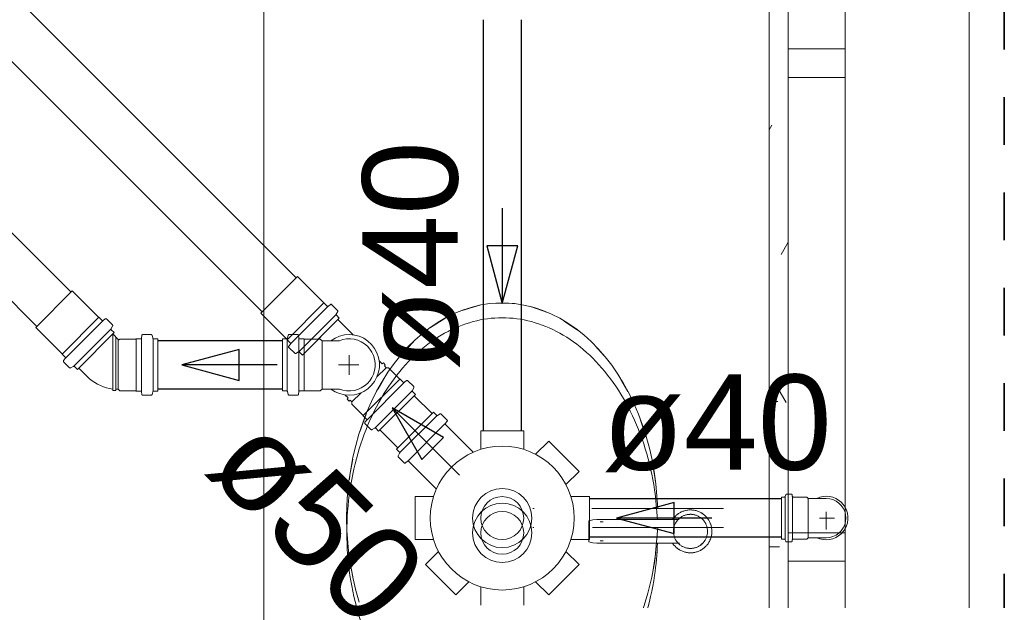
# Model space of a CAD drawing. Header units: millimetres. Extents: x 567 to 934, y -1 to 364.
# Tile 163 of 256: x 630.09 to 632.15, y 105.78 to 107. Entities that reach past the tile are written whole.
import ezdxf

# ---------------------------------------------------------------- set-up
doc = ezdxf.new("R2010")
doc.units = ezdxf.units.MM
doc.header["$MEASUREMENT"] = 0
doc.linetypes.add('NULL', pattern=[0])
doc.linetypes.add('Projeção', pattern=[0.0065, 0.005, -0.0015])
for name, color, linetype, lineweight in [('A-ANNO-SYMB', 7, 'Continuous', 9), ('A-GENM', 7, 'Continuous', 13), ('A-GLAZ', 7, 'Continuous', 13), ('A-GLAZ-SILL', 7, 'Continuous', 13), ('CV-Condutos', 14, 'Continuous', 25), ('CV-Sentido conduto', 14, 'Continuous', 30), ('Metais - Celite', 7, 'Continuous', 13), ('Peças hidrossanitárias', 7, 'Continuous', 13), ('Simbolos', 14, 'Continuous', 20), ('Simbolos_int', 14, 'Continuous', 15), ('TQ-Condutos', 14, 'Continuous', 25), ('TQ-Sentido conduto', 14, 'Continuous', 30), ('TQ-Textos conduto', 7, 'Continuous', 9)]:
    doc.layers.add(name, color=color, linetype=linetype, lineweight=lineweight)
doc.layers.add('ARQ FINA', color=8, linetype='Continuous')
doc.styles.add('Arial', font='arial.ttf')

msp = doc.modelspace()

# ---------------------------------------------------------------- linework, layer by layer
at = {"layer": 'A-ANNO-SYMB', "color": 8, "linetype": 'Projeção', "lineweight": 35}
msp.add_line((632.1527, 108.438), (632.1527, 103.2839), dxfattribs=at)
at = {"layer": 'A-GENM', "color": 8}
for p, q in [((630.5991, 108.5542), (630.5991, 105.0475)), ((631.6591, 107.9732), (631.6591, 103.505))]:
    msp.add_line(p, q, dxfattribs=at)
at = {"layer": 'A-GENM', "color": 8, "linetype": 'Continuous'}
for p, q in [((631.665, 106.7793), (631.6591, 106.7691)), ((631.6991, 106.5335), (631.6843, 106.5078)), ((631.6949, 106.197), (631.6698, 106.2406)), ((631.6591, 106.1991), (631.6775, 106.1991)), ((631.6591, 105.8943), (631.6811, 105.8943))]:
    msp.add_line(p, q, dxfattribs=at)
at = {"layer": 'A-GENM', "color": 8}
for points, knots in [([(631.0991, 105.4732), (631.0581, 105.4732), (630.9965, 105.4895), (630.9212, 105.5433), (630.8707, 105.5989), (630.8286, 105.6676), (630.797, 105.747), (630.7774, 105.8337), (630.7707, 105.9242), (630.7774, 106.0146), (630.797, 106.1013), (630.8286, 106.1807), (630.8707, 106.2495), (630.9212, 106.305), (630.9965, 106.3588), (631.0581, 106.3751), (631.0991, 106.3751)], [-3.141593, -3.141593, -3.141593, -3.141593, -2.748894, -2.552544, -2.356194, -2.159845, -1.963495, -1.767146, -1.570796, -1.374447, -1.178097, -0.981748, -0.785398, -0.589049, -0.392699, 0, 0, 0, 0]), ([(631.0991, 106.3751), (631.1401, 106.3751), (631.2017, 106.3588), (631.277, 106.305), (631.3275, 106.2495), (631.3696, 106.1807), (631.4012, 106.1013), (631.4189, 106.0235), (631.4237, 105.9727), (631.4247, 105.9518)], [0, 0, 0, 0, 0.392699, 0.589049, 0.785398, 0.981748, 1.178097, 1.374447, 1.510707, 1.510707, 1.510707, 1.510707]), ([(631.4249, 105.9021), (631.4241, 105.8793), (631.4193, 105.8266), (631.4012, 105.747), (631.3696, 105.6676), (631.3275, 105.5989), (631.277, 105.5433), (631.2017, 105.4895), (631.1401, 105.4732), (631.0991, 105.4732)], [1.618759, 1.618759, 1.618759, 1.618759, 1.767146, 1.963495, 2.159845, 2.356194, 2.552544, 2.748894, 3.141593, 3.141593, 3.141593, 3.141593])]:
    msp.add_open_spline(points, degree=3, knots=knots, dxfattribs=at)
at = {"layer": 'A-GLAZ', "color": 8}
for p, q in [((631.8191, 107.9642), (631.8191, 103.8242)), ((632.0791, 103.8242), (632.0791, 107.9642)), ((631.6991, 106.9392), (631.6991, 106.8792)), ((631.8191, 106.9392), (631.6991, 106.9392)), ((631.6991, 106.8792), (631.8191, 106.8792)), ((631.6991, 105.9242), (631.6991, 105.8642)), ((631.8191, 105.9242), (631.6991, 105.9242)), ((631.6991, 105.8642), (631.8191, 105.8642))]:
    msp.add_line(p, q, dxfattribs=at)
at = {"layer": 'A-GLAZ-SILL', "color": 8}
for p, q in [((631.6991, 106.9392), (631.6991, 107.8942)), ((631.6991, 105.9242), (631.6991, 106.8792)), ((631.6991, 104.9092), (631.6991, 105.8642))]:
    msp.add_line(p, q, dxfattribs=at)
at = {"layer": 'ARQ FINA', "lineweight": 5}
for points in [[(631.4253, 105.9752), (631.4214, 106.027), (631.4179, 106.0523), (631.4134, 106.0772), (631.4079, 106.1018), (631.4012, 106.1261), (631.3936, 106.1498), (631.3851, 106.1727), (631.3756, 106.1949), (631.3652, 106.2165), (631.3539, 106.2372), (631.3418, 106.2569), (631.3289, 106.2755), (631.3152, 106.2932), (631.3007, 106.3099), (631.2857, 106.3252), (631.2701, 106.3393), (631.2538, 106.3523), (631.237, 106.3639), (631.2199, 106.3741), (631.2024, 106.383), (631.1844, 106.3905), (631.1661, 106.3965), (631.1477, 106.4011), (631.1292, 106.4042), (631.1104, 106.4058), (631.0917, 106.406), (631.073, 106.4047), (631.0545, 106.4019), (631.0359, 106.3976), (631.0176, 106.3918), (630.9997, 106.3847), (630.9821, 106.3761), (630.9647, 106.3661), (630.9478, 106.3548), (630.9315, 106.3422), (630.9158, 106.3283), (630.9006, 106.3131), (630.886, 106.2968), (630.8722, 106.2794), (630.8592, 106.261), (630.8468, 106.2414), (630.8353, 106.2209), (630.8247, 106.1996), (630.8151, 106.1776), (630.8063, 106.1546), (630.7985, 106.131), (630.7917, 106.107), (630.7859, 106.0825), (630.7811, 106.0574), (630.7774, 106.032), (630.7747, 106.0065), (630.7732, 105.9808), (630.7726, 105.9548), (630.7732, 105.9289), (630.7748, 105.9032), (630.7775, 105.8777), (630.7813, 105.8523), (630.7861, 105.8272), (630.7919, 105.8027), (630.7987, 105.7787)], [(631.0149, 106.3907), (631.0521, 106.4014)], [(631.0855, 106.4057), (631.0991, 106.4061)], [(631.0991, 106.4061), (631.1253, 106.4047)], [(631.1584, 106.3985), (631.1941, 106.3864)], [(630.9487, 106.3549), (630.9783, 106.3737), (630.9794, 106.3743)], [(631.2294, 106.3683), (631.2569, 106.3494)], [(630.889, 106.2994), (630.9127, 106.3246)], [(631.2939, 106.3162), (631.3135, 106.2943)], [(630.8384, 106.2254), (630.8565, 106.2559)], [(631.3481, 106.2457), (631.3626, 106.2202)], [(630.8004, 106.1358), (630.8136, 106.1725)], [(631.3893, 106.1605), (631.3992, 106.1312), (631.4, 106.1288)], [(630.7783, 106.0361), (630.7795, 106.0451), (630.7854, 106.0783)], [(631.4154, 106.0649), (631.4187, 106.0451), (631.4211, 106.0269)], [(630.7733, 105.9328), (630.7729, 105.9552), (630.7733, 105.9773)], [(631.1664, 105.9752), (631.1651, 105.9752), (631.1642, 105.9752), (631.1635, 105.9752), (631.1632, 105.9752)], [(631.5631, 105.9752), (631.563, 105.9752), (631.5625, 105.9752), (631.5617, 105.9752), (631.5606, 105.9752), (631.5591, 105.9752), (631.5574, 105.9752), (631.5553, 105.9752), (631.553, 105.9752), (631.5503, 105.9752), (631.5473, 105.9752), (631.5441, 105.9752), (631.5405, 105.9752), (631.5367, 105.9752), (631.5326, 105.9752), (631.5282, 105.9752), (631.5235, 105.9752), (631.5186, 105.9752), (631.5135, 105.9752), (631.5081, 105.9752), (631.5025, 105.9752), (631.4966, 105.9752), (631.4906, 105.9752), (631.4843, 105.9752), (631.4778, 105.9752), (631.4712, 105.9752), (631.4644, 105.9752), (631.4574, 105.9752), (631.4503, 105.9752), (631.443, 105.9752), (631.4356, 105.9752), (631.4281, 105.9752), (631.4205, 105.9752), (631.4128, 105.9752), (631.405, 105.9752), (631.3971, 105.9752), (631.3892, 105.9752), (631.3813, 105.9752), (631.3733, 105.9752), (631.3653, 105.9752), (631.3573, 105.9752), (631.3493, 105.9752), (631.3413, 105.9752), (631.3334, 105.9752), (631.3255, 105.9752), (631.3177, 105.9752), (631.3099, 105.9752), (631.3023, 105.9752), (631.2947, 105.9752), (631.2872, 105.9752)], [(631.1633, 105.9352), (631.1638, 105.9352), (631.1646, 105.9352), (631.1657, 105.9352)], [(631.2888, 105.9352), (631.2907, 105.9352), (631.2982, 105.9352), (631.3058, 105.9352), (631.3135, 105.9352), (631.3213, 105.9352), (631.3291, 105.9352), (631.337, 105.9352), (631.345, 105.9352), (631.353, 105.9352), (631.361, 105.9352), (631.369, 105.9352), (631.377, 105.9352), (631.3849, 105.9352), (631.3929, 105.9352), (631.4007, 105.9352), (631.4086, 105.9352), (631.4163, 105.9352), (631.424, 105.9352), (631.4316, 105.9352), (631.439, 105.9352), (631.4464, 105.9352), (631.4536, 105.9352), (631.4606, 105.9352), (631.4675, 105.9352), (631.4743, 105.9352), (631.4808, 105.9352), (631.4872, 105.9352), (631.4934, 105.9352), (631.4993, 105.9352), (631.5051, 105.9352), (631.5106, 105.9352), (631.5159, 105.9352), (631.5209, 105.9352), (631.5257, 105.9352), (631.5302, 105.9352), (631.5345, 105.9352), (631.5385, 105.9352), (631.5422, 105.9352), (631.5456, 105.9352), (631.5487, 105.9352), (631.5516, 105.9352), (631.5541, 105.9352), (631.5563, 105.9352), (631.5582, 105.9352), (631.5598, 105.9352), (631.5611, 105.9352), (631.5621, 105.9352), (631.5627, 105.9352), (631.5631, 105.9352), (631.5631, 105.9352)], [(631.3949, 105.7643), (631.4049, 105.7972), (631.4129, 105.831), (631.419, 105.8652), (631.4253, 105.936)], [(631.4211, 105.8835), (631.4187, 105.8654), (631.4155, 105.8459)], [(630.7855, 105.8318), (630.7795, 105.8654), (630.7783, 105.874)]]:
    msp.add_lwpolyline(points, dxfattribs=at)
for radius in [0.0621, 0.045]:
    msp.add_circle((631.0991, 105.9549), radius, dxfattribs=at)
at = {"layer": 'CV-Condutos'}
for p, q in [((630.1943, 106.4288), (627.6734, 108.9497)), ((630.1226, 106.3571), (627.6017, 108.878)), ((630.6378, 106.3268), (630.3764, 106.3268)), ((630.6378, 106.2254), (630.3764, 106.2254))]:
    msp.add_line(p, q, dxfattribs=at)
at = {"layer": 'CV-Sentido conduto'}
for p, q in [((630.5473, 106.3085), (630.4265, 106.2761)), ((630.5473, 106.2438), (630.5473, 106.3085)), ((630.4265, 106.2761), (630.5473, 106.2438))]:
    msp.add_line(p, q, dxfattribs=at)
msp.add_lwpolyline([(630.6265, 106.2761), (630.4265, 106.2761)], dxfattribs=at)
at = {"layer": 'Metais - Celite', "color": 8}
for p, q in [((631.4644, 105.9608), (631.4631, 105.9595)), ((631.4658, 105.9619), (631.4644, 105.9608)), ((631.4672, 105.963), (631.4658, 105.9619)), ((631.4687, 105.9641), (631.4672, 105.963)), ((631.4702, 105.9651), (631.4687, 105.9641)), ((631.4718, 105.966), (631.4702, 105.9651)), ((631.4733, 105.9668), (631.4718, 105.966)), ((631.4749, 105.9676), (631.4733, 105.9668)), ((631.4766, 105.9684), (631.4749, 105.9676)), ((631.4783, 105.969), (631.4766, 105.9684)), ((631.48, 105.9696), (631.4783, 105.969)), ((631.4817, 105.9702), (631.48, 105.9696)), ((631.4815, 105.9604), (631.4802, 105.9599)), ((631.4828, 105.9609), (631.4815, 105.9604)), ((631.4834, 105.9706), (631.4817, 105.9702)), ((631.4842, 105.9614), (631.4828, 105.9609)), ((631.4852, 105.971), (631.4834, 105.9706)), ((631.4856, 105.9617), (631.4842, 105.9614)), ((631.4869, 105.9713), (631.4852, 105.971)), ((631.487, 105.962), (631.4856, 105.9617)), ((631.4887, 105.9716), (631.4869, 105.9713)), ((631.4884, 105.9623), (631.487, 105.962)), ((631.4898, 105.9625), (631.4884, 105.9623)), ((631.4905, 105.9718), (631.4887, 105.9716)), ((631.4913, 105.9626), (631.4898, 105.9625)), ((631.4923, 105.9719), (631.4905, 105.9718)), ((631.4927, 105.9627), (631.4913, 105.9626)), ((631.4941, 105.9719), (631.4923, 105.9719)), ((631.4941, 105.9627), (631.4927, 105.9627)), ((631.4951, 105.9719), (631.4941, 105.9719)), ((631.4949, 105.9627), (631.4941, 105.9627)), ((631.4963, 105.9627), (631.4949, 105.9627)), ((631.4969, 105.9718), (631.4951, 105.9719)), ((631.4977, 105.9626), (631.4963, 105.9627)), ((631.4987, 105.9717), (631.4969, 105.9718)), ((631.4992, 105.9624), (631.4977, 105.9626)), ((631.5005, 105.9715), (631.4987, 105.9717)), ((631.5006, 105.9622), (631.4992, 105.9624)), ((631.5022, 105.9712), (631.5005, 105.9715)), ((631.502, 105.9619), (631.5006, 105.9622)), ((631.5034, 105.9615), (631.502, 105.9619)), ((631.504, 105.9708), (631.5022, 105.9712)), ((631.5048, 105.9611), (631.5034, 105.9615)), ((631.5058, 105.9704), (631.504, 105.9708)), ((631.5061, 105.9607), (631.5048, 105.9611)), ((631.5075, 105.9699), (631.5058, 105.9704)), ((631.5075, 105.9602), (631.5061, 105.9607)), ((631.5092, 105.9693), (631.5075, 105.9699)), ((631.5109, 105.9687), (631.5092, 105.9693)), ((631.5125, 105.968), (631.5109, 105.9687)), ((631.5142, 105.9672), (631.5125, 105.968)), ((631.5158, 105.9664), (631.5142, 105.9672)), ((631.5173, 105.9655), (631.5158, 105.9664)), ((631.5188, 105.9645), (631.5173, 105.9655)), ((631.5203, 105.9635), (631.5188, 105.9645)), ((631.5218, 105.9624), (631.5203, 105.9635)), ((631.5232, 105.9613), (631.5218, 105.9624)), ((631.5245, 105.9601), (631.5232, 105.9613)), ((631.2891, 105.9508), (631.2808, 105.9487)), ((631.2808, 105.9487), (631.2808, 105.9269)), ((631.2979, 105.9518), (631.2891, 105.9508)), ((631.3062, 105.9518), (631.2979, 105.9518)), ((631.4707, 105.9519), (631.3021, 105.9519)), ((631.3112, 105.9469), (631.3047, 105.9469)), ((631.4573, 105.9527), (631.4562, 105.9512)), ((631.4583, 105.9542), (631.4573, 105.9527)), ((631.4594, 105.9556), (631.4583, 105.9542)), ((631.4606, 105.957), (631.4594, 105.9556)), ((631.4607, 105.9399), (631.4602, 105.9386)), ((631.4618, 105.9583), (631.4606, 105.957)), ((631.4613, 105.9412), (631.4607, 105.9399)), ((631.4619, 105.9425), (631.4613, 105.9412)), ((631.4631, 105.9595), (631.4618, 105.9583)), ((631.4625, 105.9438), (631.4619, 105.9425)), ((631.4632, 105.9451), (631.4625, 105.9438)), ((631.464, 105.9463), (631.4632, 105.9451)), ((631.4648, 105.9475), (631.464, 105.9463)), ((631.4656, 105.9486), (631.4648, 105.9475)), ((631.4665, 105.9497), (631.4656, 105.9486)), ((631.4674, 105.9508), (631.4665, 105.9497)), ((631.4684, 105.9519), (631.4674, 105.9508)), ((631.4694, 105.9529), (631.4684, 105.9519)), ((631.4705, 105.9539), (631.4694, 105.9529)), ((631.4716, 105.9548), (631.4705, 105.9539)), ((631.4727, 105.9557), (631.4716, 105.9548)), ((631.4739, 105.9565), (631.4727, 105.9557)), ((631.4751, 105.9573), (631.4739, 105.9565)), ((631.4763, 105.958), (631.4751, 105.9573)), ((631.4776, 105.9587), (631.4763, 105.958)), ((631.4789, 105.9593), (631.4776, 105.9587)), ((631.4802, 105.9599), (631.4789, 105.9593)), ((631.5088, 105.9596), (631.5075, 105.9602)), ((631.5101, 105.959), (631.5088, 105.9596)), ((631.5113, 105.9583), (631.5101, 105.959)), ((631.5126, 105.9576), (631.5113, 105.9583)), ((631.5138, 105.9569), (631.5126, 105.9576)), ((631.515, 105.956), (631.5138, 105.9569)), ((631.5161, 105.9552), (631.515, 105.956)), ((631.5172, 105.9543), (631.5161, 105.9552)), ((631.5183, 105.9533), (631.5172, 105.9543)), ((631.5193, 105.9523), (631.5183, 105.9533)), ((631.5203, 105.9513), (631.5193, 105.9523)), ((631.5213, 105.9503), (631.5203, 105.9513)), ((631.5222, 105.9491), (631.5213, 105.9503)), ((631.5231, 105.948), (631.5222, 105.9491)), ((631.5239, 105.9468), (631.5231, 105.948)), ((631.5247, 105.9456), (631.5239, 105.9468)), ((631.5258, 105.9589), (631.5245, 105.9601)), ((631.5254, 105.9444), (631.5247, 105.9456)), ((631.5261, 105.9431), (631.5254, 105.9444)), ((631.5271, 105.9576), (631.5258, 105.9589)), ((631.5267, 105.9418), (631.5261, 105.9431)), ((631.5273, 105.9405), (631.5267, 105.9418)), ((631.5283, 105.9562), (631.5271, 105.9576)), ((631.5278, 105.9392), (631.5273, 105.9405)), ((631.5294, 105.9548), (631.5283, 105.9562)), ((631.5305, 105.9534), (631.5294, 105.9548)), ((631.5315, 105.9519), (631.5305, 105.9534)), ((631.5325, 105.9504), (631.5315, 105.9519)), ((631.5334, 105.9489), (631.5325, 105.9504)), ((631.5343, 105.9473), (631.5334, 105.9489)), ((631.535, 105.9457), (631.5343, 105.9473)), ((631.5357, 105.944), (631.535, 105.9457)), ((631.5364, 105.9423), (631.5357, 105.944)), ((631.537, 105.9406), (631.5364, 105.9423)), ((631.5375, 105.9389), (631.537, 105.9406)), ((631.2808, 105.9269), (631.2808, 105.9051)), ((631.4584, 105.9302), (631.4583, 105.9287)), ((631.4583, 105.9287), (631.4583, 105.9273)), ((631.4583, 105.9273), (631.4583, 105.9259)), ((631.4583, 105.9259), (631.4584, 105.9244)), ((631.4586, 105.9316), (631.4584, 105.9302)), ((631.4584, 105.9244), (631.4585, 105.923)), ((631.4585, 105.923), (631.4587, 105.9216)), ((631.4588, 105.933), (631.4586, 105.9316)), ((631.4587, 105.9216), (631.4589, 105.9202)), ((631.4591, 105.9344), (631.4588, 105.933)), ((631.4589, 105.9202), (631.4592, 105.9188)), ((631.4594, 105.9358), (631.4591, 105.9344)), ((631.4598, 105.9372), (631.4594, 105.9358)), ((631.4602, 105.9386), (631.4598, 105.9372)), ((631.5282, 105.9378), (631.5278, 105.9392)), ((631.5286, 105.9365), (631.5282, 105.9378)), ((631.529, 105.9351), (631.5286, 105.9365)), ((631.5288, 105.918), (631.5291, 105.9194)), ((631.5293, 105.9337), (631.529, 105.9351)), ((631.5291, 105.9194), (631.5294, 105.9208)), ((631.5295, 105.9322), (631.5293, 105.9337)), ((631.5294, 105.9208), (631.5296, 105.9223)), ((631.5297, 105.9308), (631.5295, 105.9322)), ((631.5296, 105.9223), (631.5298, 105.9237)), ((631.5299, 105.9294), (631.5297, 105.9308)), ((631.5298, 105.9237), (631.5299, 105.9251)), ((631.5299, 105.928), (631.5299, 105.9294)), ((631.5299, 105.9265), (631.5299, 105.928)), ((631.5299, 105.9251), (631.5299, 105.9265)), ((631.5379, 105.9371), (631.5375, 105.9389)), ((631.5383, 105.9354), (631.5379, 105.9371)), ((631.5381, 105.9175), (631.5385, 105.9193)), ((631.5386, 105.9336), (631.5383, 105.9354)), ((631.5385, 105.9193), (631.5387, 105.9211)), ((631.5388, 105.9318), (631.5386, 105.9336)), ((631.5387, 105.9211), (631.5389, 105.9228)), ((631.539, 105.93), (631.5388, 105.9318)), ((631.5389, 105.9228), (631.5391, 105.9246)), ((631.5391, 105.9282), (631.539, 105.93)), ((631.5391, 105.9264), (631.5391, 105.9282)), ((631.5391, 105.9246), (631.5391, 105.9264)), ((631.2808, 105.9051), (631.2891, 105.9031)), ((631.2891, 105.9031), (631.2979, 105.902)), ((631.2979, 105.902), (631.3062, 105.902)), ((631.3021, 105.9019), (631.4713, 105.9019)), ((631.3047, 105.9069), (631.3112, 105.9069)), ((631.4567, 105.9019), (631.4577, 105.9004)), ((631.4577, 105.9004), (631.4588, 105.899)), ((631.4588, 105.899), (631.46, 105.8976)), ((631.4592, 105.9188), (631.4596, 105.9174)), ((631.4596, 105.9174), (631.46, 105.916)), ((631.46, 105.916), (631.4605, 105.9147)), ((631.4605, 105.9147), (631.461, 105.9133)), ((631.461, 105.9133), (631.4615, 105.912)), ((631.4615, 105.912), (631.4622, 105.9107)), ((631.4622, 105.9107), (631.4628, 105.9095)), ((631.4628, 105.9095), (631.4636, 105.9082)), ((631.4636, 105.9082), (631.4643, 105.907)), ((631.4643, 105.907), (631.4652, 105.9058)), ((631.4652, 105.9058), (631.466, 105.9047)), ((631.466, 105.9047), (631.4669, 105.9036)), ((631.4669, 105.9036), (631.4679, 105.9025)), ((631.4679, 105.9025), (631.4689, 105.9015)), ((631.4689, 105.9015), (631.4699, 105.9005)), ((631.4699, 105.9005), (631.471, 105.8996)), ((631.471, 105.8996), (631.4721, 105.8987)), ((631.4721, 105.8987), (631.4733, 105.8978)), ((631.5155, 105.8982), (631.5166, 105.8991)), ((631.5166, 105.8991), (631.5177, 105.9)), ((631.5177, 105.9), (631.5188, 105.901)), ((631.5188, 105.901), (631.5198, 105.902)), ((631.5198, 105.902), (631.5208, 105.903)), ((631.5208, 105.903), (631.5217, 105.9041)), ((631.5217, 105.9041), (631.5226, 105.9052)), ((631.5226, 105.9052), (631.5235, 105.9064)), ((631.5235, 105.9064), (631.5243, 105.9076)), ((631.5243, 105.9076), (631.525, 105.9088)), ((631.525, 105.9088), (631.5257, 105.91)), ((631.5257, 105.91), (631.5264, 105.9113)), ((631.5264, 105.9113), (631.527, 105.9126)), ((631.527, 105.9126), (631.5275, 105.9139)), ((631.5275, 105.9139), (631.528, 105.9153)), ((631.528, 105.9153), (631.5284, 105.9167)), ((631.5284, 105.9167), (631.5288, 105.918)), ((631.5288, 105.8983), (631.5299, 105.8997)), ((631.5299, 105.8997), (631.531, 105.9011)), ((631.531, 105.9011), (631.532, 105.9026)), ((631.532, 105.9026), (631.5329, 105.9041)), ((631.5329, 105.9041), (631.5338, 105.9057)), ((631.5338, 105.9057), (631.5346, 105.9073)), ((631.5346, 105.9073), (631.5354, 105.909)), ((631.5354, 105.909), (631.5361, 105.9106)), ((631.5361, 105.9106), (631.5367, 105.9123)), ((631.5367, 105.9123), (631.5372, 105.914)), ((631.5372, 105.914), (631.5377, 105.9158)), ((631.5377, 105.9158), (631.5381, 105.9175)), ((631.46, 105.8976), (631.4612, 105.8963)), ((631.4612, 105.8963), (631.4624, 105.895)), ((631.4624, 105.895), (631.4637, 105.8937)), ((631.4637, 105.8937), (631.4651, 105.8926)), ((631.4651, 105.8926), (631.4665, 105.8914)), ((631.4665, 105.8914), (631.4679, 105.8903)), ((631.4679, 105.8903), (631.4694, 105.8893)), ((631.4694, 105.8893), (631.4709, 105.8884)), ((631.4709, 105.8884), (631.4725, 105.8875)), ((631.4725, 105.8875), (631.4741, 105.8866)), ((631.4733, 105.8978), (631.4744, 105.897)), ((631.4741, 105.8866), (631.4757, 105.8859)), ((631.4744, 105.897), (631.4756, 105.8962)), ((631.4756, 105.8962), (631.4769, 105.8955)), ((631.4757, 105.8859), (631.4774, 105.8852)), ((631.4769, 105.8955), (631.4782, 105.8949)), ((631.4774, 105.8852), (631.479, 105.8845)), ((631.4782, 105.8949), (631.4795, 105.8942)), ((631.479, 105.8845), (631.4807, 105.884)), ((631.4795, 105.8942), (631.4808, 105.8937)), ((631.4807, 105.884), (631.4825, 105.8835)), ((631.4808, 105.8937), (631.4821, 105.8932)), ((631.4821, 105.8932), (631.4835, 105.8927)), ((631.4825, 105.8835), (631.4842, 105.883)), ((631.4835, 105.8927), (631.4849, 105.8923)), ((631.4842, 105.883), (631.486, 105.8827)), ((631.4849, 105.8923), (631.4862, 105.892)), ((631.486, 105.8827), (631.4878, 105.8824)), ((631.4862, 105.892), (631.4876, 105.8917)), ((631.4876, 105.8917), (631.4891, 105.8915)), ((631.4878, 105.8824), (631.4896, 105.8822)), ((631.4891, 105.8915), (631.4905, 105.8913)), ((631.4896, 105.8822), (631.4913, 105.882)), ((631.4905, 105.8913), (631.4919, 105.8912)), ((631.4913, 105.882), (631.4931, 105.8819)), ((631.4919, 105.8912), (631.4933, 105.8911)), ((631.4931, 105.8819), (631.4941, 105.8819)), ((631.4933, 105.8911), (631.4941, 105.8911)), ((631.4941, 105.8911), (631.4955, 105.8911)), ((631.4941, 105.8819), (631.4959, 105.882)), ((631.4955, 105.8911), (631.497, 105.8912)), ((631.4959, 105.882), (631.4977, 105.8821)), ((631.497, 105.8912), (631.4984, 105.8914)), ((631.4977, 105.8821), (631.4995, 105.8822)), ((631.4984, 105.8914), (631.4998, 105.8916)), ((631.4995, 105.8822), (631.5013, 105.8825)), ((631.4998, 105.8916), (631.5012, 105.8918)), ((631.5012, 105.8918), (631.5026, 105.8921)), ((631.5013, 105.8825), (631.5031, 105.8828)), ((631.5026, 105.8921), (631.504, 105.8925)), ((631.5031, 105.8828), (631.5048, 105.8832)), ((631.504, 105.8925), (631.5054, 105.8929)), ((631.5048, 105.8832), (631.5066, 105.8837)), ((631.5054, 105.8929), (631.5067, 105.8934)), ((631.5066, 105.8837), (631.5083, 105.8842)), ((631.5067, 105.8934), (631.5081, 105.8939)), ((631.5081, 105.8939), (631.5094, 105.8945)), ((631.5083, 105.8842), (631.51, 105.8848)), ((631.5094, 105.8945), (631.5107, 105.8952)), ((631.51, 105.8848), (631.5116, 105.8855)), ((631.5107, 105.8952), (631.5119, 105.8958)), ((631.5116, 105.8855), (631.5133, 105.8862)), ((631.5119, 105.8958), (631.5131, 105.8966)), ((631.5131, 105.8966), (631.5143, 105.8974)), ((631.5133, 105.8862), (631.5149, 105.887)), ((631.5143, 105.8974), (631.5155, 105.8982)), ((631.5149, 105.887), (631.5165, 105.8879)), ((631.5165, 105.8879), (631.518, 105.8888)), ((631.518, 105.8888), (631.5195, 105.8898)), ((631.5195, 105.8898), (631.521, 105.8908)), ((631.521, 105.8908), (631.5224, 105.8919)), ((631.5224, 105.8919), (631.5238, 105.8931)), ((631.5238, 105.8931), (631.5251, 105.8943)), ((631.5251, 105.8943), (631.5264, 105.8956)), ((631.5264, 105.8956), (631.5276, 105.8969)), ((631.5276, 105.8969), (631.5288, 105.8983))]:
    msp.add_line(p, q, dxfattribs=at)
for radius, start, end in [(0.045, 121.499, 131.1537), (0.045, 90, 97.227), (0.0358, 90, 95.0184), (0.045, 84.0978, 90), (0.0358, 82.8453, 90), (0.045, 47.4436, 60.7005), (0.0358, 126.9939, 148.3523), (0.0358, 38.9543, 52.1332), (0.045, 11.2838, 21.3214), (0.0358, 218.9543, 232.1332), (0.0358, 306.9939, 328.3523), (0.045, 335.3631, 347.5834), (0.045, 227.4436, 240.7005), (0.045, 264.0978, 270), (0.0358, 262.8453, 270), (0.0358, 270, 275.0184), (0.045, 270, 277.227), (0.045, 301.499, 311.1537)]:
    msp.add_arc((631.4941, 105.9269), radius, start, end, dxfattribs=at)
at = {"layer": 'Peças hidrossanitárias', "color": 8}
for radius in [0.0621, 0.045]:
    msp.add_circle((631.0991, 105.9238), radius, dxfattribs=at)
at = {"layer": 'Simbolos'}
for p, q in [((630.7245, 106.4063), (630.6692, 106.4615)), ((630.2521, 106.3761), (630.1968, 106.4314)), ((630.725, 106.4063), (630.7245, 106.4063)), ((630.7316, 106.3997), (630.725, 106.4063)), ((630.7384, 106.403), (630.7343, 106.3996)), ((630.7535, 106.3904), (630.7411, 106.4028)), ((630.2526, 106.3761), (630.2521, 106.3761)), ((630.2592, 106.3695), (630.2526, 106.3761)), ((630.6477, 106.3295), (630.5924, 106.3847)), ((630.7572, 106.3741), (630.6798, 106.2968)), ((630.7538, 106.388), (630.7507, 106.3827)), ((630.7572, 106.3741), (630.751, 106.3803)), ((630.1753, 106.2993), (630.12, 106.3546)), ((630.266, 106.3728), (630.2619, 106.3694)), ((630.2811, 106.3603), (630.2687, 106.3727)), ((630.2814, 106.3578), (630.2783, 106.3525)), ((630.7865, 106.3393), (630.7544, 106.3714)), ((630.2848, 106.344), (630.2074, 106.2666)), ((630.2848, 106.344), (630.2786, 106.3501)), ((630.2934, 106.3297), (630.282, 106.3411)), ((630.3428, 106.3379), (630.3423, 106.3327)), ((630.3623, 106.3397), (630.3448, 106.3397)), ((630.3642, 106.3383), (630.3658, 106.3323)), ((630.65, 106.3384), (630.6485, 106.3324)), ((630.652, 106.3398), (630.6695, 106.3398)), ((630.6715, 106.338), (630.672, 106.3328)), ((630.2969, 106.3304), (630.2962, 106.3297)), ((630.3305, 106.3304), (630.2969, 106.3304)), ((630.3309, 106.3308), (630.3305, 106.3304)), ((630.3403, 106.3308), (630.3309, 106.3308)), ((630.3764, 106.3308), (630.3677, 106.3308)), ((630.3764, 106.2214), (630.3764, 106.3308)), ((630.6378, 106.2215), (630.6378, 106.3309)), ((630.6378, 106.3309), (630.6465, 106.3309)), ((630.6477, 106.329), (630.6477, 106.3295)), ((630.6543, 106.3223), (630.6477, 106.329)), ((630.651, 106.3156), (630.6544, 106.3196)), ((630.6635, 106.3005), (630.6511, 106.3129)), ((630.674, 106.3309), (630.6833, 106.3309)), ((630.6833, 106.3309), (630.6837, 106.3305)), ((630.6837, 106.3305), (630.7173, 106.3305)), ((630.7173, 106.3305), (630.7209, 106.3269)), ((630.7209, 106.3269), (630.7573, 106.3269)), ((630.1753, 106.2988), (630.1753, 106.2993)), ((630.1819, 106.2922), (630.1753, 106.2988)), ((630.6659, 106.3002), (630.6713, 106.3033)), ((630.6798, 106.2968), (630.6737, 106.3029)), ((630.1786, 106.2854), (630.182, 106.2895)), ((630.1911, 106.2703), (630.1787, 106.2827)), ((630.1935, 106.27), (630.1989, 106.2731)), ((630.2074, 106.2666), (630.2013, 106.2728)), ((630.8473, 106.2785), (630.8408, 106.285)), ((630.8473, 106.2785), (630.8496, 106.2804)), ((630.8537, 106.2763), (630.8496, 106.2804)), ((630.8518, 106.274), (630.8537, 106.2763)), ((630.8555, 106.2703), (630.8518, 106.274)), ((630.8606, 106.2703), (630.8555, 106.2703)), ((630.8843, 106.2466), (630.8606, 106.2703)), ((630.2279, 106.2518), (630.2103, 106.2694)), ((630.8849, 106.2466), (630.8843, 106.2466)), ((630.8915, 106.2399), (630.8849, 106.2466)), ((630.8982, 106.2432), (630.8942, 106.2398)), ((630.9133, 106.2307), (630.9009, 106.2431)), ((630.2817, 106.2254), (630.282, 106.2224)), ((630.2879, 106.2224), (630.282, 106.2224)), ((630.2881, 106.2254), (630.2879, 106.2224)), ((630.2933, 106.2254), (630.2881, 106.2254)), ((630.2969, 106.2218), (630.2933, 106.2254)), ((630.3305, 106.2218), (630.2969, 106.2218)), ((630.3309, 106.2214), (630.3305, 106.2218)), ((630.3403, 106.2214), (630.3309, 106.2214)), ((630.3428, 106.2144), (630.3423, 106.2196)), ((630.3623, 106.2125), (630.3448, 106.2125)), ((630.3642, 106.214), (630.3658, 106.22)), ((630.3764, 106.2214), (630.3677, 106.2214)), ((630.6378, 106.2215), (630.6465, 106.2215)), ((630.6501, 106.2141), (630.6485, 106.2201)), ((630.652, 106.2127), (630.6695, 106.2127)), ((630.6715, 106.2145), (630.672, 106.2197)), ((630.674, 106.2216), (630.6833, 106.2216)), ((630.6833, 106.2216), (630.6837, 106.222)), ((630.6837, 106.222), (630.7173, 106.222)), ((630.7173, 106.222), (630.7209, 106.2255)), ((630.7209, 106.2255), (630.7573, 106.2255)), ((630.7756, 106.2068), (630.7691, 106.2133)), ((630.9171, 106.2144), (630.8397, 106.137)), ((630.9137, 106.2283), (630.9106, 106.223)), ((630.9171, 106.2144), (630.9109, 106.2205)), ((630.7756, 106.2068), (630.7736, 106.2045)), ((630.7778, 106.2004), (630.7736, 106.2045)), ((630.7801, 106.2023), (630.7778, 106.2004)), ((630.7838, 106.1986), (630.7801, 106.2023)), ((630.7838, 106.1935), (630.7838, 106.1986)), ((630.8075, 106.1698), (630.7838, 106.1935)), ((630.8075, 106.1692), (630.8075, 106.1698)), ((630.8141, 106.1626), (630.8075, 106.1692)), ((630.8773, 106.0993), (630.9546, 106.1767)), ((630.9546, 106.1767), (630.9608, 106.1705)), ((630.9685, 106.1733), (630.9632, 106.1702)), ((630.971, 106.173), (630.9833, 106.1606)), ((630.8109, 106.1558), (630.8143, 106.1599)), ((630.8234, 106.1408), (630.811, 106.1531)), ((630.9835, 106.1579), (630.9801, 106.1538)), ((630.9802, 106.1511), (631.0383, 106.0931)), ((630.8258, 106.1404), (630.8311, 106.1435)), ((630.8397, 106.137), (630.8335, 106.1432)), ((631.0541, 106.1379), (631.0541, 106.099)), ((631.0541, 106.1379), (631.1441, 106.1379)), ((631.1441, 106.1379), (631.1441, 106.099)), ((631.1967, 106.1161), (631.1692, 106.0886)), ((631.1967, 106.1161), (631.2603, 106.0524)), ((630.8773, 106.0993), (630.8834, 106.0932)), ((630.8807, 106.0854), (630.8838, 106.0908)), ((630.881, 106.083), (630.8934, 106.0706)), ((630.8961, 106.0705), (630.9001, 106.0739)), ((630.9028, 106.0738), (630.9609, 106.0157)), ((631.2603, 106.0524), (631.2329, 106.025)), ((631.694, 106.0035), (631.6932, 106.0004)), ((631.696, 106.005), (631.7055, 106.005)), ((631.7075, 106.0031), (631.7077, 106.0008)), ((630.9161, 105.9999), (630.955, 105.9999)), ((630.9161, 105.9099), (630.9161, 105.9999)), ((631.2821, 105.9999), (631.2432, 105.9999)), ((631.2821, 105.9999), (631.2821, 105.9099)), ((631.6851, 105.9108), (631.6851, 105.999)), ((631.6851, 105.999), (631.6913, 105.999)), ((631.7097, 105.999), (631.7381, 105.999)), ((631.7381, 105.999), (631.741, 105.9961)), ((631.7596, 105.9961), (631.741, 105.9961)), ((631.7791, 105.996), (631.7596, 105.996)), ((630.9161, 105.9099), (630.955, 105.9099)), ((631.2821, 105.9099), (631.2432, 105.9099)), ((631.6851, 105.9108), (631.6913, 105.9108)), ((631.694, 105.9062), (631.6932, 105.9093)), ((631.696, 105.9048), (631.7055, 105.9048)), ((631.7075, 105.9066), (631.7077, 105.9089)), ((631.7097, 105.9108), (631.7381, 105.9108)), ((631.7381, 105.9108), (631.741, 105.9137)), ((631.7596, 105.9137), (631.741, 105.9137)), ((631.7791, 105.9137), (631.7596, 105.9137)), ((630.9379, 105.8573), (630.9654, 105.8848)), ((631.2603, 105.8573), (631.2329, 105.8848)), ((631.0015, 105.7936), (630.9379, 105.8573)), ((631.2603, 105.8573), (631.1967, 105.7936)), ((631.0015, 105.7936), (631.029, 105.8211)), ((631.1967, 105.7936), (631.1692, 105.8211)), ((631.0541, 105.7719), (631.0541, 105.8107)), ((631.1441, 105.7719), (631.1441, 105.8107))]:
    msp.add_line(p, q, dxfattribs=at)
for points in [[(630.7316, 106.3997), (630.7319, 106.3995), (630.7322, 106.3993), (630.7325, 106.3992), (630.7328, 106.3991), (630.7331, 106.3991), (630.7335, 106.3992), (630.7338, 106.3992), (630.7341, 106.3994), (630.7343, 106.3996)], [(630.7411, 106.4028), (630.7408, 106.403), (630.7406, 106.4032), (630.7402, 106.4033), (630.7399, 106.4034), (630.7396, 106.4034), (630.7393, 106.4034), (630.739, 106.4033), (630.7387, 106.4031), (630.7384, 106.403)], [(630.7507, 106.3827), (630.7506, 106.3824), (630.7505, 106.3822), (630.7505, 106.3819), (630.7505, 106.3816), (630.7505, 106.3813), (630.7506, 106.381), (630.7507, 106.3808), (630.7509, 106.3805), (630.751, 106.3803)], [(630.7538, 106.388), (630.7539, 106.3883), (630.754, 106.3886), (630.7541, 106.3889), (630.7541, 106.3891), (630.754, 106.3894), (630.7539, 106.3897), (630.7538, 106.39), (630.7537, 106.3902), (630.7535, 106.3904)], [(630.2592, 106.3695), (630.2595, 106.3693), (630.2598, 106.3691), (630.2601, 106.369), (630.2604, 106.3689), (630.2607, 106.3689), (630.2611, 106.369), (630.2614, 106.3691), (630.2617, 106.3692), (630.2619, 106.3694)], [(630.2687, 106.3727), (630.2684, 106.3729), (630.2681, 106.373), (630.2678, 106.3732), (630.2675, 106.3732), (630.2672, 106.3732), (630.2669, 106.3732), (630.2665, 106.3731), (630.2663, 106.373), (630.266, 106.3728)], [(630.2814, 106.3578), (630.2815, 106.3581), (630.2816, 106.3584), (630.2816, 106.3587), (630.2817, 106.359), (630.2816, 106.3593), (630.2815, 106.3595), (630.2814, 106.3598), (630.2813, 106.36), (630.2811, 106.3603)], [(630.2783, 106.3525), (630.2782, 106.3523), (630.2781, 106.352), (630.2781, 106.3517), (630.2781, 106.3514), (630.2781, 106.3511), (630.2782, 106.3508), (630.2783, 106.3506), (630.2784, 106.3503), (630.2786, 106.3501)], [(630.3403, 106.3308), (630.3406, 106.3309), (630.3409, 106.331), (630.3412, 106.3311), (630.3415, 106.3313), (630.3418, 106.3315), (630.342, 106.3317), (630.3421, 106.332), (630.3422, 106.3323), (630.3423, 106.3327)], [(630.3448, 106.3397), (630.3444, 106.3397), (630.3441, 106.3396), (630.3438, 106.3395), (630.3435, 106.3393), (630.3433, 106.3391), (630.3431, 106.3388), (630.3429, 106.3386), (630.3428, 106.3382), (630.3428, 106.3379)], [(630.3642, 106.3383), (630.3641, 106.3385), (630.364, 106.3388), (630.3638, 106.339), (630.3636, 106.3392), (630.3634, 106.3394), (630.3631, 106.3396), (630.3629, 106.3397), (630.3626, 106.3397), (630.3623, 106.3397)], [(630.3658, 106.3323), (630.3659, 106.3321), (630.366, 106.3318), (630.3662, 106.3316), (630.3664, 106.3314), (630.3666, 106.3312), (630.3669, 106.331), (630.3672, 106.3309), (630.3675, 106.3309), (630.3677, 106.3308)], [(630.6465, 106.3309), (630.6468, 106.331), (630.6471, 106.331), (630.6474, 106.3311), (630.6476, 106.3313), (630.6479, 106.3314), (630.6481, 106.3317), (630.6482, 106.3319), (630.6484, 106.3322), (630.6485, 106.3324)], [(630.652, 106.3399), (630.6517, 106.3398), (630.6514, 106.3398), (630.6511, 106.3397), (630.6509, 106.3395), (630.6506, 106.3393), (630.6504, 106.3391), (630.6503, 106.3389), (630.6501, 106.3386), (630.65, 106.3384)], [(630.6715, 106.338), (630.6714, 106.3383), (630.6713, 106.3387), (630.6712, 106.339), (630.671, 106.3392), (630.6707, 106.3394), (630.6705, 106.3396), (630.6702, 106.3397), (630.6698, 106.3398), (630.6695, 106.3399)], [(630.672, 106.3328), (630.672, 106.3324), (630.6721, 106.3321), (630.6723, 106.3318), (630.6725, 106.3316), (630.6727, 106.3314), (630.673, 106.3312), (630.6733, 106.3311), (630.6736, 106.331), (630.674, 106.3309)], [(630.2934, 106.3297), (630.2937, 106.3295), (630.294, 106.3293), (630.2943, 106.3292), (630.2946, 106.3291), (630.295, 106.3291), (630.2953, 106.3292), (630.2956, 106.3293), (630.2959, 106.3295), (630.2962, 106.3297)], [(630.651, 106.3156), (630.6508, 106.3153), (630.6507, 106.315), (630.6506, 106.3147), (630.6506, 106.3144), (630.6506, 106.3141), (630.6506, 106.3137), (630.6508, 106.3134), (630.6509, 106.3131), (630.6511, 106.3129)], [(630.6544, 106.3196), (630.6546, 106.3199), (630.6547, 106.3202), (630.6548, 106.3205), (630.6549, 106.3208), (630.6549, 106.3212), (630.6548, 106.3215), (630.6547, 106.3218), (630.6545, 106.3221), (630.6543, 106.3223)], [(630.7573, 106.2256), (630.7648, 106.2231), (630.7726, 106.2218), (630.7805, 106.2216), (630.7884, 106.2226), (630.796, 106.2247), (630.8033, 106.2279), (630.81, 106.232), (630.8161, 106.2371), (630.8213, 106.2431), (630.8256, 106.2497), (630.829, 106.2569), (630.8312, 106.2645), (630.8324, 106.2723), (630.8324, 106.2802), (630.8312, 106.2881), (630.829, 106.2956), (630.8256, 106.3028), (630.8213, 106.3094), (630.8161, 106.3154), (630.81, 106.3205), (630.8033, 106.3247), (630.796, 106.3278), (630.7884, 106.3299), (630.7805, 106.3309), (630.7726, 106.3307), (630.7648, 106.3294), (630.7573, 106.327)], [(630.182, 106.2895), (630.1822, 106.2897), (630.1823, 106.29), (630.1824, 106.2903), (630.1825, 106.2907), (630.1824, 106.291), (630.1824, 106.2913), (630.1823, 106.2916), (630.1821, 106.2919), (630.1819, 106.2922)], [(630.6635, 106.3005), (630.6638, 106.3003), (630.664, 106.3002), (630.6643, 106.3), (630.6645, 106.3), (630.6648, 106.2999), (630.6651, 106.2999), (630.6654, 106.3), (630.6657, 106.3001), (630.6659, 106.3002)], [(630.6737, 106.3029), (630.6735, 106.3031), (630.6732, 106.3033), (630.673, 106.3034), (630.6727, 106.3035), (630.6724, 106.3035), (630.6721, 106.3035), (630.6718, 106.3035), (630.6715, 106.3034), (630.6713, 106.3033)], [(630.1786, 106.2854), (630.1784, 106.2851), (630.1783, 106.2848), (630.1782, 106.2845), (630.1782, 106.2842), (630.1782, 106.2839), (630.1782, 106.2835), (630.1784, 106.2832), (630.1785, 106.283), (630.1787, 106.2827)], [(630.1911, 106.2703), (630.1913, 106.2701), (630.1916, 106.27), (630.1919, 106.2699), (630.1921, 106.2698), (630.1924, 106.2697), (630.1927, 106.2697), (630.193, 106.2698), (630.1933, 106.2699), (630.1935, 106.27)], [(630.2013, 106.2728), (630.2011, 106.2729), (630.2008, 106.2731), (630.2005, 106.2732), (630.2003, 106.2733), (630.2, 106.2733), (630.1997, 106.2733), (630.1994, 106.2733), (630.1991, 106.2732), (630.1989, 106.2731)], [(630.2279, 106.2518), (630.2329, 106.2472), (630.2382, 106.243), (630.2438, 106.2392), (630.2496, 106.2358), (630.2557, 106.2328), (630.262, 106.2303), (630.2685, 106.2282), (630.2751, 106.2266), (630.2817, 106.2254)], [(630.8915, 106.2399), (630.8918, 106.2397), (630.892, 106.2396), (630.8923, 106.2394), (630.8927, 106.2394), (630.893, 106.2394), (630.8933, 106.2394), (630.8936, 106.2395), (630.8939, 106.2396), (630.8942, 106.2398)], [(630.9009, 106.2431), (630.9007, 106.2433), (630.9004, 106.2435), (630.9001, 106.2436), (630.8998, 106.2437), (630.8995, 106.2437), (630.8991, 106.2436), (630.8988, 106.2435), (630.8985, 106.2434), (630.8982, 106.2432)], [(630.9137, 106.2283), (630.9138, 106.2285), (630.9139, 106.2288), (630.9139, 106.2291), (630.9139, 106.2294), (630.9139, 106.2297), (630.9138, 106.23), (630.9137, 106.2302), (630.9135, 106.2305), (630.9133, 106.2307)], [(630.3423, 106.2196), (630.3422, 106.2199), (630.3421, 106.2203), (630.342, 106.2205), (630.3418, 106.2208), (630.3415, 106.221), (630.3412, 106.2212), (630.3409, 106.2213), (630.3406, 106.2214), (630.3403, 106.2214)], [(630.3428, 106.2144), (630.3428, 106.214), (630.3429, 106.2137), (630.3431, 106.2134), (630.3433, 106.2132), (630.3435, 106.213), (630.3438, 106.2128), (630.3441, 106.2127), (630.3444, 106.2126), (630.3448, 106.2125)], [(630.3623, 106.2125), (630.3626, 106.2126), (630.3629, 106.2126), (630.3631, 106.2127), (630.3634, 106.2129), (630.3636, 106.2131), (630.3638, 106.2133), (630.364, 106.2135), (630.3641, 106.2138), (630.3642, 106.214)], [(630.3677, 106.2214), (630.3675, 106.2214), (630.3672, 106.2214), (630.3669, 106.2213), (630.3666, 106.2211), (630.3664, 106.2209), (630.3662, 106.2207), (630.366, 106.2205), (630.3659, 106.2202), (630.3658, 106.22)], [(630.6485, 106.2201), (630.6484, 106.2203), (630.6482, 106.2206), (630.6481, 106.2208), (630.6479, 106.221), (630.6476, 106.2212), (630.6474, 106.2214), (630.6471, 106.2215), (630.6468, 106.2215), (630.6465, 106.2216)], [(630.6501, 106.2141), (630.6502, 106.2139), (630.6503, 106.2136), (630.6505, 106.2134), (630.6507, 106.2132), (630.6509, 106.213), (630.6511, 106.2128), (630.6514, 106.2127), (630.6517, 106.2127), (630.652, 106.2127)], [(630.6695, 106.2126), (630.6698, 106.2127), (630.6702, 106.2128), (630.6705, 106.2129), (630.6707, 106.2131), (630.671, 106.2133), (630.6712, 106.2135), (630.6713, 106.2138), (630.6714, 106.2141), (630.6715, 106.2145)], [(630.674, 106.2216), (630.6736, 106.2215), (630.6733, 106.2214), (630.673, 106.2213), (630.6727, 106.2211), (630.6725, 106.2209), (630.6723, 106.2207), (630.6721, 106.2204), (630.672, 106.2201), (630.672, 106.2197)], [(630.9106, 106.223), (630.9105, 106.2227), (630.9104, 106.2224), (630.9103, 106.2221), (630.9103, 106.2218), (630.9104, 106.2216), (630.9104, 106.2213), (630.9106, 106.221), (630.9107, 106.2208), (630.9109, 106.2205)], [(630.9608, 106.1705), (630.961, 106.1703), (630.9613, 106.1702), (630.9615, 106.1701), (630.9618, 106.17), (630.9621, 106.17), (630.9624, 106.17), (630.9627, 106.17), (630.963, 106.1701), (630.9632, 106.1702)], [(630.971, 106.173), (630.9707, 106.1732), (630.9705, 106.1733), (630.9702, 106.1734), (630.9699, 106.1735), (630.9697, 106.1736), (630.9694, 106.1735), (630.9691, 106.1735), (630.9688, 106.1734), (630.9685, 106.1733)], [(630.8109, 106.1558), (630.8107, 106.1556), (630.8106, 106.1553), (630.8105, 106.155), (630.8104, 106.1546), (630.8104, 106.1543), (630.8105, 106.154), (630.8106, 106.1537), (630.8108, 106.1534), (630.811, 106.1531)], [(630.8143, 106.1599), (630.8145, 106.1602), (630.8146, 106.1605), (630.8147, 106.1608), (630.8147, 106.1611), (630.8147, 106.1614), (630.8146, 106.1617), (630.8145, 106.1621), (630.8144, 106.1623), (630.8141, 106.1626)], [(630.9801, 106.1538), (630.9799, 106.1536), (630.9797, 106.1533), (630.9797, 106.153), (630.9796, 106.1526), (630.9796, 106.1523), (630.9797, 106.152), (630.9798, 106.1517), (630.98, 106.1514), (630.9802, 106.1511)], [(630.9835, 106.1579), (630.9836, 106.1581), (630.9838, 106.1584), (630.9839, 106.1588), (630.9839, 106.1591), (630.9839, 106.1594), (630.9838, 106.1597), (630.9837, 106.16), (630.9836, 106.1603), (630.9833, 106.1606)], [(630.8234, 106.1408), (630.8236, 106.1406), (630.8239, 106.1404), (630.8241, 106.1403), (630.8244, 106.1402), (630.8247, 106.1402), (630.825, 106.1402), (630.8253, 106.1402), (630.8255, 106.1403), (630.8258, 106.1404)], [(630.8335, 106.1432), (630.8333, 106.1434), (630.8331, 106.1435), (630.8328, 106.1436), (630.8325, 106.1437), (630.8322, 106.1438), (630.832, 106.1438), (630.8317, 106.1437), (630.8314, 106.1436), (630.8311, 106.1435)], [(630.8807, 106.0854), (630.8806, 106.0852), (630.8805, 106.0849), (630.8804, 106.0846), (630.8804, 106.0843), (630.8805, 106.084), (630.8805, 106.0838), (630.8807, 106.0835), (630.8808, 106.0832), (630.881, 106.083)], [(630.8838, 106.0908), (630.8839, 106.091), (630.884, 106.0913), (630.884, 106.0916), (630.884, 106.0919), (630.884, 106.0922), (630.8839, 106.0924), (630.8838, 106.0927), (630.8836, 106.093), (630.8834, 106.0932)], [(630.8934, 106.0706), (630.8936, 106.0704), (630.8939, 106.0703), (630.8942, 106.0701), (630.8946, 106.0701), (630.8949, 106.0701), (630.8952, 106.0701), (630.8955, 106.0702), (630.8958, 106.0703), (630.8961, 106.0705)], [(630.9028, 106.0738), (630.9026, 106.074), (630.9023, 106.0742), (630.902, 106.0743), (630.9017, 106.0743), (630.9014, 106.0744), (630.901, 106.0743), (630.9007, 106.0742), (630.9004, 106.0741), (630.9001, 106.0739)], [(631.696, 106.005), (631.6957, 106.0049), (631.6954, 106.0049), (631.6951, 106.0048), (631.6949, 106.0046), (631.6947, 106.0045), (631.6945, 106.0043), (631.6943, 106.004), (631.6942, 106.0038), (631.6941, 106.0035)], [(631.7075, 106.0031), (631.7075, 106.0035), (631.7074, 106.0038), (631.7072, 106.0041), (631.707, 106.0043), (631.7068, 106.0045), (631.7065, 106.0047), (631.7062, 106.0049), (631.7059, 106.0049), (631.7055, 106.005)], [(631.6913, 105.999), (631.6916, 105.999), (631.6919, 105.9991), (631.6922, 105.9992), (631.6924, 105.9993), (631.6926, 105.9995), (631.6928, 105.9997), (631.693, 105.9999), (631.6931, 106.0002), (631.6932, 106.0005)], [(631.7077, 106.0008), (631.7078, 106.0005), (631.7079, 106.0002), (631.7081, 105.9999), (631.7083, 105.9996), (631.7085, 105.9994), (631.7088, 105.9992), (631.7091, 105.9991), (631.7094, 105.999), (631.7097, 105.999)], [(631.7791, 105.9137), (631.7863, 105.9143), (631.7932, 105.9162), (631.7997, 105.9192), (631.8056, 105.9233), (631.8106, 105.9284), (631.8148, 105.9343), (631.8178, 105.9408), (631.8197, 105.9477), (631.8203, 105.9549), (631.8197, 105.962), (631.8178, 105.969), (631.8148, 105.9755), (631.8106, 105.9813), (631.8056, 105.9864), (631.7997, 105.9905), (631.7932, 105.9936), (631.7863, 105.9954), (631.7791, 105.996)], [(631.6932, 105.9093), (631.6931, 105.9096), (631.693, 105.9098), (631.6928, 105.9101), (631.6926, 105.9103), (631.6924, 105.9104), (631.6922, 105.9106), (631.6919, 105.9107), (631.6916, 105.9107), (631.6913, 105.9108)], [(631.6941, 105.9063), (631.6942, 105.906), (631.6943, 105.9057), (631.6945, 105.9055), (631.6947, 105.9053), (631.6949, 105.9051), (631.6951, 105.905), (631.6954, 105.9049), (631.6957, 105.9048), (631.696, 105.9048)], [(631.7055, 105.9048), (631.7059, 105.9048), (631.7062, 105.9049), (631.7065, 105.905), (631.7068, 105.9052), (631.707, 105.9054), (631.7072, 105.9057), (631.7074, 105.906), (631.7075, 105.9063), (631.7075, 105.9066)], [(631.7097, 105.9108), (631.7094, 105.9107), (631.7091, 105.9107), (631.7088, 105.9105), (631.7085, 105.9103), (631.7083, 105.9101), (631.7081, 105.9099), (631.7079, 105.9096), (631.7078, 105.9093), (631.7077, 105.9089)]]:
    msp.add_lwpolyline(points, dxfattribs=at)
msp.add_circle((631.0991, 105.9549), 0.151, dxfattribs=at)
at = {"layer": 'Simbolos_int'}
for p, q in [((630.6692, 106.4615), (630.5924, 106.3847)), ((630.1968, 106.4314), (630.12, 106.3546)), ((630.725, 106.4063), (630.6477, 106.329)), ((630.7329, 106.3984), (630.6556, 106.321)), ((630.2526, 106.3761), (630.1753, 106.2988)), ((630.75, 106.3814), (630.6726, 106.304)), ((630.2605, 106.3682), (630.1832, 106.2909)), ((630.7544, 106.3714), (630.7136, 106.3306)), ((630.2775, 106.3512), (630.2002, 106.2738)), ((630.282, 106.3411), (630.2103, 106.2694)), ((630.2817, 106.2254), (630.2817, 106.3409)), ((630.2881, 106.2254), (630.2881, 106.3349)), ((630.2933, 106.2254), (630.2933, 106.3297)), ((630.3309, 106.2214), (630.3309, 106.3308)), ((630.3421, 106.2214), (630.3421, 106.3308)), ((630.3662, 106.2214), (630.3662, 106.3308)), ((630.6481, 106.2215), (630.6481, 106.3309)), ((630.6721, 106.2216), (630.6721, 106.3309)), ((630.6833, 106.3309), (630.6833, 106.2216)), ((630.7209, 106.3269), (630.7209, 106.2255)), ((630.7778, 106.2555), (630.7778, 106.2968)), ((630.7778, 106.2763), (630.7553, 106.2762)), ((630.7553, 106.2762), (630.7983, 106.2762)), ((630.8555, 106.2703), (630.8362, 106.2511)), ((630.8843, 106.2466), (630.8075, 106.1698)), ((630.8928, 106.2386), (630.8154, 106.1613)), ((630.7838, 106.1986), (630.803, 106.2179)), ((630.9098, 106.2216), (630.8325, 106.1443)), ((630.8845, 106.0921), (630.9619, 106.1694)), ((630.9015, 106.0751), (630.9789, 106.1524)), ((631.6928, 105.999), (631.6928, 105.9108)), ((631.7079, 105.999), (631.7079, 105.9108)), ((631.741, 105.9961), (631.741, 105.9137)), ((631.7791, 105.9682), (631.7791, 105.9307)), ((631.7652, 105.9549), (631.7962, 105.9549))]:
    msp.add_line(p, q, dxfattribs=at)
for points in [[(630.7394, 106.2256), (630.7482, 106.22), (630.7579, 106.2159), (630.768, 106.2134), (630.7784, 106.2127), (630.7888, 106.2136), (630.7989, 106.2163), (630.8085, 106.2205), (630.8172, 106.2263), (630.8248, 106.2334), (630.8312, 106.2417), (630.8361, 106.2509), (630.8395, 106.2607), (630.8412, 106.271), (630.8412, 106.2815), (630.8395, 106.2918), (630.8361, 106.3017), (630.8312, 106.3109), (630.8248, 106.3191), (630.8172, 106.3262), (630.8085, 106.332), (630.7989, 106.3363), (630.7888, 106.3389), (630.7784, 106.3399), (630.768, 106.3391), (630.7579, 106.3366), (630.7482, 106.3326), (630.7394, 106.327)], [(631.7596, 105.9137), (631.7659, 105.9112), (631.7725, 105.9097), (631.7793, 105.9093), (631.7861, 105.9098), (631.7927, 105.9113), (631.799, 105.9138), (631.8049, 105.9173), (631.8102, 105.9215), (631.8148, 105.9265), (631.8186, 105.9321), (631.8216, 105.9383), (631.8236, 105.9448), (631.8246, 105.9515), (631.8246, 105.9583), (631.8236, 105.965), (631.8216, 105.9715), (631.8186, 105.9776), (631.8148, 105.9832), (631.8102, 105.9882), (631.8049, 105.9925), (631.799, 105.9959), (631.7927, 105.9984), (631.7861, 105.9999), (631.7793, 106.0005), (631.7725, 106), (631.7659, 105.9985), (631.7596, 105.9961)]]:
    msp.add_lwpolyline(points, dxfattribs=at)
at = {"layer": 'TQ-Condutos'}
for p, q in [((630.6667, 106.459), (627.8164, 109.3092)), ((630.595, 106.3873), (627.7447, 109.2375)), ((631.0591, 107.0005), (631.0591, 106.1379)), ((631.1391, 107.0005), (631.1391, 106.1379)), ((630.9518, 106.1739), (630.9142, 106.2115)), ((630.8801, 106.1022), (630.8425, 106.1398)), ((631.6851, 105.9949), (631.2821, 105.9949)), ((631.6851, 105.9149), (631.2821, 105.9149))]:
    msp.add_line(p, q, dxfattribs=at)
at = {"layer": 'TQ-Sentido conduto'}
for p, q in [((631.1315, 106.5259), (631.0668, 106.5259)), ((631.0668, 106.5259), (631.0991, 106.4052)), ((631.0991, 106.4052), (631.1315, 106.5259)), ((630.8678, 106.1862), (630.9303, 106.078)), ((630.976, 106.1237), (630.8678, 106.1862)), ((630.9303, 106.078), (630.976, 106.1237)), ((631.4598, 105.9872), (631.3391, 105.9549)), ((631.4598, 105.9225), (631.4598, 105.9872)), ((631.3391, 105.9549), (631.4598, 105.9225))]:
    msp.add_line(p, q, dxfattribs=at)
for points in [[(631.0991, 106.6052), (631.0991, 106.4052)], [(631.0092, 106.0448), (630.8678, 106.1862)], [(631.5391, 105.9549), (631.3391, 105.9549)]]:
    msp.add_lwpolyline(points, dxfattribs=at)

# ---------------------------------------------------------------- texts
at = {"layer": 'TQ-Textos conduto', "linetype": 'NULL', "char_height": 0.2, "width": 0.962805, "attachment_point": 8, "line_spacing_factor": 0.6, "style": 'Arial'}
for s, insert, rotation in [('ø40', (631.0108, 106.5052), 90.0002), ('ø50', (630.6392, 105.8803), 314.9999)]:
    msp.add_mtext(s, dxfattribs=dict(at, insert=insert, rotation=rotation))
at = {"layer": 'TQ-Textos conduto', "linetype": 'NULL', "insert": (631.55, 106.0507), "char_height": 0.2, "width": 0.962805, "attachment_point": 8, "line_spacing_factor": 0.6, "style": 'Arial'}
msp.add_mtext('ø40', dxfattribs=at)

doc.saveas('drawing.dxf')
